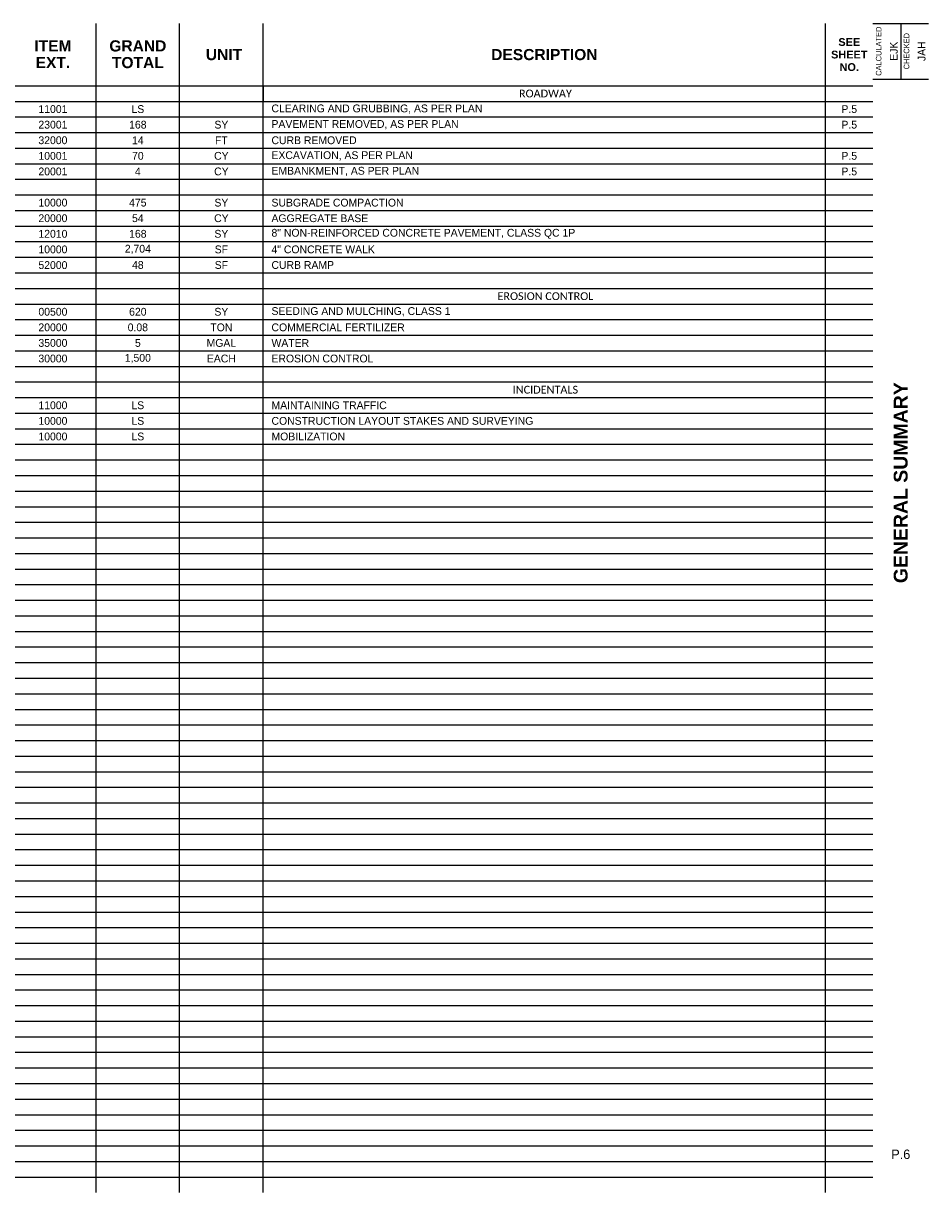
# Paper-space layout 'GENERAL SUMMARY' of a CAD drawing. Header units: feet. Extents: x 2 to 33.5, y 0.5 to 21.5.
# Tile 2 of 2: x 17.2 to 33.5, y 0.5 to 21.5. Entities that reach past the tile are written whole.
import ezdxf
from ezdxf.enums import TextEntityAlignment as Align

# ---------------------------------------------------------------- set-up
doc = ezdxf.new("R2010")
doc.units = ezdxf.units.FT
doc.header["$MEASUREMENT"] = 0
for name, color, linetype in [('SH_Border', 7, 'Continuous'), ('SH_Data', 7, 'Continuous'), ('SH_Text', 7, 'Continuous')]:
    doc.layers.add(name, color=color, linetype=linetype)
doc.styles.add('Legend', font='calibri.ttf')
doc.styles.add('Slanted-Normal', font='font31.shx', dxfattribs={"height": 0.14})
doc.styles.get("Standard").update_dxf_attribs({"font": 'arial.ttf'})
doc.styles.add('Straight-Normal', font='font30.shx', dxfattribs={"height": 0.14})
doc.styles.add('Straight-Sub Title', font='font30.shx', dxfattribs={"height": 0.17})

psp = doc.layouts.new('GENERAL SUMMARY')

# ---------------------------------------------------------------- linework, layer by layer
at = {"layer": 'Defpoints', "color": 7, "linetype": 'Continuous'}
for p in [(17.775, 20.24), (19.3, 20.24), (20.8, 20.24), (21.7, 20.24), (32.075, 20.24), (17.775, 19.68), (19.3, 19.68), (20.8, 19.68), (21.7, 19.68), (32.075, 19.68), (17.775, 19.12), (19.3, 19.12), (20.8, 19.12), (21.7, 19.12), (32.075, 19.12), (17.775, 18.56), (21.7, 18.56), (32.075, 18.56), (19.3, 18.28), (20.8, 18.28), (17.775, 18), (19.3, 18), (20.8, 18), (21.7, 18), (32.075, 18), (17.775, 17.72), (21.7, 17.72), (19.3, 17.44), (20.8, 17.44), (32.075, 17.44), (21.7, 16.88), (32.075, 16.88), (17.775, 16.6), (19.3, 16.6), (20.8, 16.6), (17.775, 16.32), (32.075, 16.32), (19.3, 16.04), (20.8, 16.04), (21.7, 16.04), (17.775, 15.76), (32.075, 15.76), (19.3, 15.48), (20.8, 15.48), (17.775, 15.2), (20.8, 15.2), (32.075, 15.2), (17.775, 14.64), (19.3, 14.64), (20.8, 14.64), (32.075, 14.64), (21.7, 14.36), (17.775, 14.08), (19.3, 14.08), (20.8, 14.08), (21.7, 14.08), (32.075, 14.08), (17.775, 13.8), (19.3, 13.8), (19.3, 13.8), (20.8, 13.8), (21.7, 13.8), (21.7, 13.8), (21.7, 13.8), (32.075, 13.52), (17.775, 12.96), (19.3, 12.96), (20.8, 12.96), (21.7, 12.96), (32.075, 12.96), (17.775, 12.4), (19.3, 12.4), (20.8, 12.4), (21.7, 12.4), (32.075, 12.4), (17.775, 11.84), (19.3, 11.84), (20.8, 11.84), (21.7, 11.84), (32.075, 11.84), (17.775, 11.28), (19.3, 11.28), (20.8, 11.28), (21.7, 11.28), (32.075, 11.28), (17.775, 10.72), (19.3, 10.72), (20.8, 10.72), (21.7, 10.72), (32.075, 10.72), (17.775, 10.16), (19.3, 10.16), (20.8, 10.16), (21.7, 10.16), (32.075, 10.16), (17.775, 9.6), (19.3, 9.6), (20.8, 9.6), (21.7, 9.6), (32.075, 9.6), (17.775, 9.04), (19.3, 9.04), (20.8, 9.04), (21.7, 9.04), (32.075, 9.04), (17.775, 8.48), (19.3, 8.48), (20.8, 8.48), (21.7, 8.48), (32.075, 8.48), (17.775, 7.92), (19.3, 7.92), (20.8, 7.92), (21.7, 7.92), (32.075, 7.92), (17.775, 7.36), (19.3, 7.36), (20.8, 7.36), (21.7, 7.36), (32.075, 7.36), (17.775, 6.8), (19.3, 6.8), (20.8, 6.8), (21.7, 6.8), (32.075, 6.8), (17.775, 6.24), (19.3, 6.24), (20.8, 6.24), (21.7, 6.24), (32.075, 6.24), (17.775, 5.68), (19.3, 5.68), (20.8, 5.68), (21.7, 5.68), (32.075, 5.68), (17.775, 5.12), (19.3, 5.12), (20.8, 5.12), (21.7, 5.12), (32.075, 5.12), (17.775, 4.56), (19.3, 4.56), (20.8, 4.56), (21.7, 4.56), (32.075, 4.56), (17.775, 4), (19.3, 4), (20.8, 4), (21.7, 4), (32.075, 4), (17.775, 3.44), (19.3, 3.44), (20.8, 3.44), (21.7, 3.44), (32.075, 3.44), (17.775, 2.88), (19.3, 2.88), (20.8, 2.88), (21.7, 2.88), (32.075, 2.88), (17.775, 2.6), (19.3, 2.6), (20.8, 2.6), (21.7, 2.6), (32.075, 2.6), (17.775, 2.32), (19.3, 2.32), (20.8, 2.32), (21.7, 2.32), (32.075, 2.32), (17.775, 2.04), (19.3, 2.04), (20.8, 2.04), (21.7, 2.04), (32.075, 2.04), (17.775, 1.76), (19.3, 1.76), (20.8, 1.76), (21.7, 1.76), (32.075, 1.76), (17.775, 1.48), (19.3, 1.48), (20.8, 1.48), (21.7, 1.48), (32.075, 1.48), (17.775, 1.2), (19.3, 1.2), (20.8, 1.2), (21.7, 1.2), (32.075, 1.2), (17.775, 0.92), (19.3, 0.92), (20.8, 0.92), (21.7, 0.92), (32.075, 0.92), (17.775, 0.64), (19.3, 0.64), (20.8, 0.64), (21.7, 0.64), (32.075, 0.64)]:
    psp.add_point(p, dxfattribs=at)
at = {"layer": 'Defpoints', "color": 253, "linetype": 'Continuous'}
for p in [(17.775, 19.96), (19.3, 19.96), (20.8, 19.96), (21.7, 19.96), (32.075, 19.96), (17.775, 19.4), (19.3, 19.4), (20.8, 19.4), (21.7, 19.4), (32.075, 19.4), (17.775, 18.84), (19.3, 18.84), (20.8, 18.84), (21.7, 18.84), (32.075, 18.84), (17.775, 18.28), (21.7, 18.28), (32.075, 18.28), (17.775, 18), (19.3, 18), (20.8, 18), (21.7, 18), (19.3, 17.72), (20.8, 17.72), (32.075, 17.72), (17.775, 17.44), (21.7, 17.44), (32.075, 17.16), (17.775, 16.88), (19.3, 16.6), (20.8, 16.6), (32.075, 16.6), (19.3, 16.32), (20.8, 16.32), (21.7, 16.32), (17.775, 16.04), (32.075, 16.04), (19.3, 15.76), (20.8, 15.76), (17.775, 15.48), (19.3, 15.48), (20.8, 15.48), (32.075, 15.48), (17.775, 14.92), (20.8, 14.92), (32.075, 14.92), (21.7, 14.64), (17.775, 14.36), (19.3, 14.36), (20.8, 14.36), (32.075, 14.36), (21.7, 14.08), (17.775, 13.8), (17.775, 13.8), (19.3, 13.8), (19.3, 13.8), (19.3, 13.8), (20.8, 13.8), (20.8, 13.8), (21.7, 13.8), (21.7, 13.8), (21.7, 13.8), (21.7, 13.8), (32.075, 13.8), (32.075, 13.24), (17.775, 12.68), (19.3, 12.68), (20.8, 12.68), (21.7, 12.68), (32.075, 12.68), (17.775, 12.12), (19.3, 12.12), (20.8, 12.12), (21.7, 12.12), (32.075, 12.12), (17.775, 11.56), (19.3, 11.56), (20.8, 11.56), (21.7, 11.56), (32.075, 11.56), (17.775, 11), (19.3, 11), (20.8, 11), (21.7, 11), (32.075, 11), (17.775, 10.44), (19.3, 10.44), (20.8, 10.44), (21.7, 10.44), (32.075, 10.44), (17.775, 9.88), (19.3, 9.88), (20.8, 9.88), (21.7, 9.88), (32.075, 9.88), (17.775, 9.32), (19.3, 9.32), (20.8, 9.32), (21.7, 9.32), (32.075, 9.32), (17.775, 8.76), (19.3, 8.76), (20.8, 8.76), (21.7, 8.76), (32.075, 8.76), (17.775, 8.2), (19.3, 8.2), (20.8, 8.2), (21.7, 8.2), (32.075, 8.2), (17.775, 7.64), (19.3, 7.64), (20.8, 7.64), (21.7, 7.64), (32.075, 7.64), (17.775, 7.08), (19.3, 7.08), (20.8, 7.08), (21.7, 7.08), (32.075, 7.08), (17.775, 6.52), (19.3, 6.52), (20.8, 6.52), (21.7, 6.52), (32.075, 6.52), (17.775, 5.96), (19.3, 5.96), (20.8, 5.96), (21.7, 5.96), (32.075, 5.96), (17.775, 5.4), (19.3, 5.4), (20.8, 5.4), (21.7, 5.4), (32.075, 5.4), (17.775, 4.84), (19.3, 4.84), (20.8, 4.84), (21.7, 4.84), (32.075, 4.84), (17.775, 4.28), (19.3, 4.28), (20.8, 4.28), (21.7, 4.28), (32.075, 4.28), (17.775, 3.72), (19.3, 3.72), (20.8, 3.72), (21.7, 3.72), (32.075, 3.72), (17.775, 3.16), (19.3, 3.16), (20.8, 3.16), (21.7, 3.16), (32.075, 3.16), (17.775, 2.6), (19.3, 2.6), (20.8, 2.6), (21.7, 2.6), (32.075, 2.6)]:
    psp.add_point(p, dxfattribs=at)
at = {"layer": 'SH_Border', "color": 7, "linetype": 'Continuous'}
for p, q in [((32.5, 21.5), (33.5, 21.5)), ((33, 21.5), (33, 20.5)), ((32.5, 20.5), (33.5, 20.5))]:
    psp.add_line(p, q, dxfattribs=at)
at = {"layer": 'SH_Data', "color": 7, "linetype": 'Continuous'}
for p, q in [((18.55, 0.5), (18.55, 21.5)), ((20.05, 0.5), (20.05, 21.5)), ((21.55, 0.5), (21.55, 21.5)), ((31.65, 0.5), (31.65, 21.5)), ((2, 20.38), (32.5, 20.38)), ((2, 20.1), (32.5, 20.1)), ((2, 19.82), (32.5, 19.82)), ((2, 19.54), (32.5, 19.54)), ((2, 19.26), (32.5, 19.26)), ((2, 18.98), (32.5, 18.98)), ((2, 18.7), (32.5, 18.7)), ((2, 18.42), (32.5, 18.42)), ((2, 18.14), (32.5, 18.14)), ((2, 17.86), (32.5, 17.86)), ((2, 17.58), (32.5, 17.58)), ((2, 17.3), (32.5, 17.3)), ((2, 17.02), (32.5, 17.02)), ((2, 16.74), (32.5, 16.74)), ((2, 16.46), (32.5, 16.46)), ((2, 16.18), (32.5, 16.18)), ((2, 15.9), (32.5, 15.9)), ((2, 15.62), (32.5, 15.62)), ((2, 15.34), (32.5, 15.34)), ((2, 15.06), (32.5, 15.06)), ((2, 14.78), (32.5, 14.78)), ((2, 14.5), (32.5, 14.5)), ((2, 14.22), (32.5, 14.22)), ((2, 13.94), (32.5, 13.94)), ((2, 13.66), (32.5, 13.66)), ((2, 13.38), (32.5, 13.38)), ((2, 13.1), (32.5, 13.1)), ((2, 12.82), (32.5, 12.82)), ((2, 12.54), (32.5, 12.54)), ((2, 12.26), (32.5, 12.26)), ((2, 11.98), (32.5, 11.98)), ((2, 11.7), (32.5, 11.7)), ((2, 11.42), (32.5, 11.42)), ((2, 11.14), (32.5, 11.14)), ((2, 10.86), (32.5, 10.86)), ((2, 10.58), (32.5, 10.58)), ((2, 10.3), (32.5, 10.3)), ((2, 10.02), (32.5, 10.02)), ((2, 9.74), (32.5, 9.74)), ((2, 9.46), (32.5, 9.46)), ((2, 9.18), (32.5, 9.18)), ((2, 8.9), (32.5, 8.9)), ((2, 8.62), (32.5, 8.62)), ((2, 8.34), (32.5, 8.34)), ((2, 8.06), (32.5, 8.06)), ((2, 7.78), (32.5, 7.78)), ((2, 7.5), (32.5, 7.5)), ((2, 7.22), (32.5, 7.22)), ((2, 6.94), (32.5, 6.94)), ((2, 6.66), (32.5, 6.66)), ((2, 6.38), (32.5, 6.38)), ((2, 6.1), (32.5, 6.1)), ((2, 5.82), (32.5, 5.82)), ((2, 5.54), (32.5, 5.54)), ((2, 5.26), (32.5, 5.26)), ((2, 4.98), (32.5, 4.98)), ((2, 4.7), (32.5, 4.7)), ((2, 4.42), (32.5, 4.42)), ((2, 4.14), (32.5, 4.14)), ((2, 3.86), (32.5, 3.86)), ((2, 3.58), (32.5, 3.58)), ((2, 3.3), (32.5, 3.3)), ((2, 3.02), (32.5, 3.02)), ((2, 2.74), (32.5, 2.74)), ((2, 2.46), (32.5, 2.46)), ((2, 2.18), (32.5, 2.18)), ((2, 1.9), (32.5, 1.9)), ((2, 1.62), (32.5, 1.62)), ((2, 1.34), (32.5, 1.34)), ((2, 1.06), (32.5, 1.06)), ((2, 0.78), (32.5, 0.78))]:
    psp.add_line(p, q, dxfattribs=at)
at = {"layer": 'SH_Text'}
psp.add_lwpolyline([(21.55, 20.38), (21.55, 20.1)], dxfattribs=at)

# ---------------------------------------------------------------- texts
at = {"layer": 'SH_Text', "linetype": 'Continuous', "style": 'Straight-Sub Title'}
for s, p in [('CALCULATED', (32.553, 21)), ('CHECKED', (33.053, 21))]:
    psp.add_text(s, height=0.1, rotation=90, dxfattribs=at).set_placement(p, align=Align.TOP_CENTER)
at = {"layer": 'SH_Text', "color": 7, "insert": (32.075, 21.235), "char_height": 0.14, "width": 0.72427, "attachment_point": 2, "line_spacing_factor": 0.964286}
psp.add_mtext('{\\fArial|b1|i0|c0|p34;SEE SHEET NO.}', dxfattribs=at)
at = {"layer": 'SH_Text', "char_height": 0.2, "attachment_point": 2, "line_spacing_factor": 0.9}
for s, insert, width in [('{\\fArial|b1|i0|c0|p34;ITEM EXT.}', (17.775, 21.196), 0.60523), ('{\\fArial|b1|i0|c0|p34;GRAND TOTAL}', (19.3, 21.196), 1.10071)]:
    psp.add_mtext(s, dxfattribs=dict(at, insert=insert, width=width))
at = {"layer": 'SH_Text', "char_height": 0.2, "attachment_point": 2}
for s, insert, width in [('{\\fArial|b1|i0|c0|p34;UNIT}', (20.847, 21.04), 0.63171), ('{\\fArial|b1|i0|c0|p34;DESCRIPTION}', (26.6, 21.04), 2.12438)]:
    psp.add_mtext(s, dxfattribs=dict(at, insert=insert, width=width))
at = {"layer": 'SH_Text', "char_height": 0.14, "width": 0.87194, "attachment_point": 5, "rotation": 90, "style": 'Straight-Normal'}
for s, insert in [('\\pxqc;EJK', (32.875, 21)), ('\\pxqc;JAH', (33.375, 21))]:
    psp.add_mtext(s, dxfattribs=dict(at, insert=insert))
at = {"layer": 'SH_Text', "char_height": 0.14}
for s, insert, width, attachment_point, style in [('\\pxqc;ROADWAY', (21.7, 20.24), 9.83795, 4, 'Legend'), ('11001', (17.775, 19.96), 0.47904, 5, 'Slanted-Normal'), ('LS', (19.3, 19.96), 0.47904, 5, 'Slanted-Normal'), ('CLEARING AND GRUBBING, AS PER PLAN', (21.7, 19.96), 9.95, 4, 'Slanted-Normal'), ('P.5', (32.075, 19.96), 0.47904, 5, 'Slanted-Normal'), ('23001', (17.775, 19.68), 0.47904, 5, 'Slanted-Normal'), ('168', (19.3, 19.68), 0.47904, 5, 'Slanted-Normal'), ('SY', (20.8, 19.68), 0.47904, 5, 'Slanted-Normal'), ('PAVEMENT REMOVED, AS PER PLAN', (21.7, 19.68), 9.95, 4, 'Slanted-Normal'), ('P.5', (32.075, 19.68), 0.47904, 5, 'Slanted-Normal'), ('32000', (17.775, 19.4), 0.47904, 5, 'Slanted-Normal'), ('14', (19.3, 19.4), 0.47904, 5, 'Slanted-Normal'), ('FT', (20.8, 19.4), 0.47904, 5, 'Slanted-Normal'), ('CURB REMOVED', (21.7, 19.4), 9.95, 4, 'Slanted-Normal'), ('10001', (17.775, 19.12), 0.47904, 5, 'Slanted-Normal'), ('70', (19.3, 19.12), 0.47904, 5, 'Slanted-Normal'), ('CY', (20.8, 19.12), 0.47904, 5, 'Slanted-Normal'), ('EXCAVATION, AS PER PLAN', (21.7, 19.12), 9.95, 4, 'Slanted-Normal'), ('P.5', (32.075, 19.12), 0.47904, 5, 'Slanted-Normal'), ('20001', (17.775, 18.84), 0.47904, 5, 'Slanted-Normal'), ('4', (19.3, 18.84), 0.47904, 5, 'Slanted-Normal'), ('CY', (20.8, 18.84), 0.47904, 5, 'Slanted-Normal'), ('EMBANKMENT, AS PER PLAN', (21.7, 18.84), 9.95, 4, 'Slanted-Normal'), ('P.5', (32.075, 18.84), 0.47904, 5, 'Slanted-Normal'), ('10000', (17.775, 18.28), 0.47904, 5, 'Slanted-Normal'), ('475', (19.3, 18.28), 0.47904, 5, 'Slanted-Normal'), ('SY', (20.8, 18.28), 0.47904, 5, 'Slanted-Normal'), ('SUBGRADE COMPACTION', (21.7, 18.28), 9.95, 4, 'Slanted-Normal'), ('20000', (17.775, 18), 0.47904, 5, 'Slanted-Normal'), ('54', (19.3, 18), 0.47904, 5, 'Slanted-Normal'), ('CY', (20.8, 18), 0.47904, 5, 'Slanted-Normal'), ('AGGREGATE BASE', (21.7, 18), 9.95, 4, 'Slanted-Normal'), ('12010', (17.775, 17.72), 0.47904, 5, 'Slanted-Normal'), ('168', (19.3, 17.72), 0.47904, 5, 'Slanted-Normal'), ('SY', (20.8, 17.72), 0.47904, 5, 'Slanted-Normal'), ('8" NON-REINFORCED CONCRETE PAVEMENT, CLASS QC 1P', (21.7, 17.72), 9.95, 4, 'Slanted-Normal'), ('10000', (17.775, 17.44), 0.47904, 5, 'Slanted-Normal'), ('2,704', (19.3, 17.44), 0.47904, 5, 'Slanted-Normal'), ('SF', (20.8, 17.44), 0.47904, 5, 'Slanted-Normal'), ('4" CONCRETE WALK', (21.7, 17.44), 9.95, 4, 'Slanted-Normal'), ('52000', (17.775, 17.158), 0.47904, 5, 'Slanted-Normal'), ('48', (19.3, 17.16), 0.47904, 5, 'Slanted-Normal'), ('SF', (20.8, 17.16), 0.47904, 5, 'Slanted-Normal'), ('CURB RAMP', (21.7, 17.16), 9.95, 4, 'Slanted-Normal'), ('\\pxqc;EROSION CONTROL', (21.7, 16.6), 9.83795, 4, 'Legend'), ('00500', (17.775, 16.32), 0.47904, 5, 'Slanted-Normal'), ('620', (19.3, 16.32), 0.47904, 5, 'Slanted-Normal'), ('SY', (20.8, 16.32), 0.47904, 5, 'Slanted-Normal'), ('SEEDING AND MULCHING, CLASS 1', (21.7, 16.32), 9.95, 4, 'Slanted-Normal'), ('20000', (17.775, 16.04), 0.47904, 5, 'Slanted-Normal'), ('0.08', (19.3, 16.04), 0.47904, 5, 'Slanted-Normal'), ('TON', (20.8, 16.04), 0.47904, 5, 'Slanted-Normal'), ('COMMERCIAL FERTILIZER', (21.7, 16.04), 9.95, 4, 'Slanted-Normal'), ('35000', (17.775, 15.76), 0.47904, 5, 'Slanted-Normal'), ('5', (19.3, 15.76), 0.47904, 5, 'Slanted-Normal'), ('MGAL', (20.8, 15.76), 0.47904, 5, 'Slanted-Normal'), ('WATER', (21.7, 15.76), 9.95, 4, 'Slanted-Normal'), ('30000', (17.775, 15.48), 0.47904, 5, 'Slanted-Normal'), ('1,500', (19.3, 15.48), 0.47904, 5, 'Slanted-Normal'), ('EACH', (20.8, 15.48), 0.47904, 5, 'Slanted-Normal'), ('EROSION CONTROL', (21.7, 15.48), 9.95, 4, 'Slanted-Normal'), ('\\pxqc;INCIDENTALS', (21.7, 14.92), 9.83795, 4, 'Legend'), ('11000', (17.775, 14.64), 0.47904, 5, 'Slanted-Normal'), ('LS', (19.3, 14.64), 0.47904, 5, 'Slanted-Normal'), ('MAINTAINING TRAFFIC', (21.7, 14.64), 9.95, 4, 'Slanted-Normal'), ('10000', (17.775, 14.36), 0.47904, 5, 'Slanted-Normal'), ('LS', (19.3, 14.36), 0.47904, 5, 'Slanted-Normal'), ('CONSTRUCTION LAYOUT STAKES AND SURVEYING', (21.7, 14.36), 9.95, 4, 'Slanted-Normal'), ('10000', (17.775, 14.08), 0.47904, 5, 'Slanted-Normal'), ('LS', (19.3, 14.08), 0.47904, 5, 'Slanted-Normal'), ('MOBILIZATION', (21.7, 14.08), 9.95, 4, 'Slanted-Normal')]:
    psp.add_mtext(s, dxfattribs=dict(at, insert=insert, width=width, attachment_point=attachment_point, style=style))
at = {"layer": 'SH_Text', "linetype": 'Continuous', "insert": (33, 13.25), "char_height": 0.25, "width": 6.15215, "attachment_point": 5, "rotation": 90}
psp.add_mtext('\\pxqc;{\\fArial|b1|i0|c0|p34;GENERAL SUMMARY}', dxfattribs=at)
at = {"layer": 'SH_Text', "linetype": 'Continuous', "insert": (33, 1.187), "char_height": 0.17, "width": 0.79768, "attachment_point": 5, "style": 'Straight-Sub Title'}
psp.add_mtext('P.6', dxfattribs=at)

doc.saveas('drawing.dxf')
